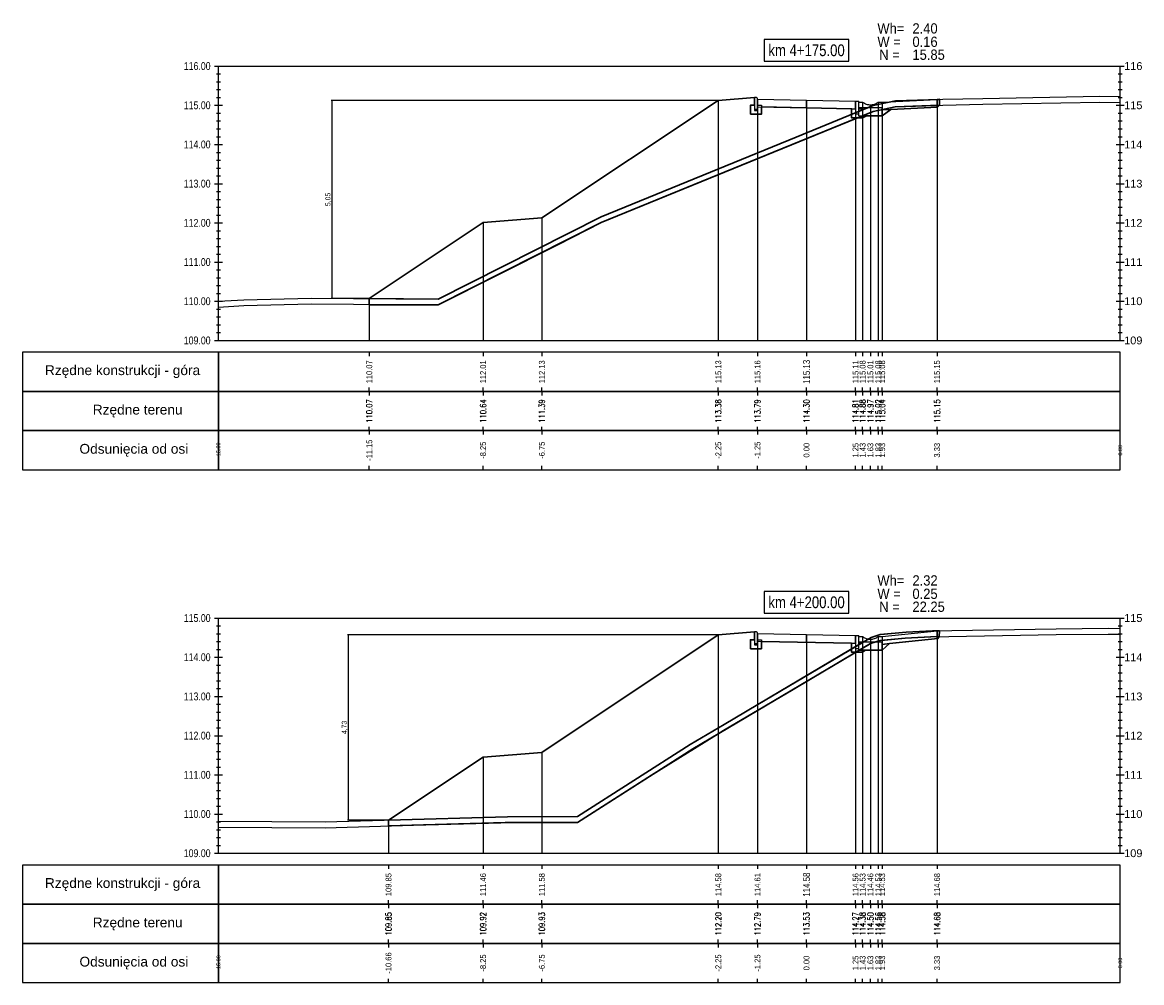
# Model space of a CAD drawing. Extents: x 7537626 to 7538805, y 5722894 to 5725486.
# Tile 29 of 105: x 7538199 to 7538228, y 5725311 to 5725335. Entities that reach past the tile are written whole.
import ezdxf

# ---------------------------------------------------------------- set-up
doc = ezdxf.new("R2010")
doc.units = 0
doc.header["$PDMODE"] = 35
doc.header["$PDSIZE"] = 0.3
for name, color, linetype in [('C-DROGI-PROFILE', 7, 'Continuous'), ('C-DROGI-PROFILE-ETYKIETY', 7, 'Continuous'), ('C-DROGI-PRZEKROJE-ETYKIETY', 7, 'Continuous'), ('C-POPRZECZKA-przekrój', 2, 'Continuous'), ('C-POPRZECZKA-widok', 1, 'Continuous')]:
    doc.layers.add(name, color=color, linetype=linetype)
for name, color, linetype, true_color in [('C-humus', 7, 'Continuous', 0x003df5), ('C-Teren', 7, 'Continuous', 0x008521), ('poprzeczki', 7, 'Continuous', 0x0000d6)]:
    doc.layers.add(name, color=color, linetype=linetype, true_color=true_color)
for name, color, linetype, lineweight, plot in [('D-1.pow. hum.', 7, 'Continuous', 30, False), ('D-2.wykop', 30, 'Continuous', 30, False), ('D-3.nasyp', 4, 'Continuous', 30, False)]:
    doc.layers.add(name, color=color, linetype=linetype, lineweight=lineweight, plot=plot)
doc.layers.add('D-roboty-ziemne-opis', color=2, linetype='Continuous', lineweight=30)
doc.styles.add('2mm08', font='arial.ttf', dxfattribs={"width": 0.8})
doc.styles.add('opis_50', font='arial.ttf', dxfattribs={"height": 0.125})
doc.styles.get("Standard").update_dxf_attribs({"font": 'arial.ttf'})
doc.dimstyles.new('OPIS_50', dxfattribs={"dimscale": 0.5, "dimtxt": 0.125, "dimasz": 0.25, "dimexe": 0.1, "dimexo": 0.15, "dimgap": 0.1, "dimtad": 1, "dimzin": 0, "dimtxsty": 'opis_50', "dimblk": 'ARCHTICK', "dimcen": 0.15, "dimdle": 0.1, "dimaunit": 2, "dimadec": 4, "dimazin": 0, "dimtfac": 1, "dimtmove": 0, "dimatfit": 3, "dimfxl": 1, "dimarcsym": 0})

# ---------------------------------------------------------------- blocks, each defined once
blk = doc.blocks.new('_ArchTick')
at = {"color": 0, "linetype": 'ByBlock', "const_width": 0.15}
blk.add_lwpolyline([(-0.5, -0.5), (0.5, 0.5)], dxfattribs=at)
blk = doc.blocks.new('*D203')
at = {"layer": 'Defpoints', "color": 0, "transparency": 16777216}
for p in [(7538216.816, 5725333.408), (7538206.955, 5725328.354), (7538207.914, 5725328.354)]:
    blk.add_point(p, dxfattribs=at)
at = {"layer": 'poprzeczki', "color": 0, "lineweight": -2, "transparency": 16777216}
for p, q in [((7538216.801, 5725333.408), (7538206.945, 5725333.408)), ((7538206.955, 5725333.418), (7538206.955, 5725328.344)), ((7538207.899, 5725328.354), (7538206.945, 5725328.354))]:
    blk.add_line(p, q, dxfattribs=at)
at = {"layer": 'poprzeczki', "color": 0, "lineweight": -2, "transparency": 16777216, "xscale": 0.025, "yscale": 0.025, "zscale": 0.025}
for p, rotation in [((7538206.955, 5725333.408), 90), ((7538206.955, 5725328.354), 270)]:
    blk.add_blockref('_ArchTick', p, dxfattribs=dict(at, rotation=rotation))
at = {"layer": 'poprzeczki', "color": 0, "transparency": 16777216, "insert": (7538206.87, 5725330.881), "char_height": 0.125, "attachment_point": 5, "rotation": 90, "style": 'opis_50'}
blk.add_mtext('5,05', dxfattribs=at)
blk = doc.blocks.new('*D204')
at = {"layer": 'Defpoints', "color": 0, "transparency": 16777216}
for p in [(7538216.816, 5725319.774), (7538207.371, 5725315.046), (7538208.405, 5725315.046)]:
    blk.add_point(p, dxfattribs=at)
at = {"layer": 'poprzeczki', "color": 0, "lineweight": -2, "transparency": 16777216}
for p, q in [((7538216.801, 5725319.774), (7538207.361, 5725319.774)), ((7538207.371, 5725319.784), (7538207.371, 5725315.036)), ((7538208.39, 5725315.046), (7538207.361, 5725315.046))]:
    blk.add_line(p, q, dxfattribs=at)
at = {"layer": 'poprzeczki', "color": 0, "lineweight": -2, "transparency": 16777216, "xscale": 0.025, "yscale": 0.025, "zscale": 0.025}
for p, rotation in [((7538207.371, 5725319.774), 90), ((7538207.371, 5725315.046), 270)]:
    blk.add_blockref('_ArchTick', p, dxfattribs=dict(at, rotation=rotation))
at = {"layer": 'poprzeczki', "color": 0, "transparency": 16777216, "insert": (7538207.286, 5725317.41), "char_height": 0.125, "attachment_point": 5, "rotation": 90, "style": 'opis_50'}
blk.add_mtext('4,73', dxfattribs=at)

msp = doc.modelspace()

# ---------------------------------------------------------------- linework, layer by layer
at = {"layer": 'C-DROGI-PROFILE', "color": 7, "linetype": 'Continuous', "lineweight": -3}
for p, q in [((7538207.914, 5725326.982), (7538207.914, 5725326.882)), ((7538210.816, 5725326.982), (7538210.816, 5725326.882)), ((7538212.316, 5725326.982), (7538212.316, 5725326.882)), ((7538216.816, 5725326.982), (7538216.816, 5725326.882)), ((7538217.816, 5725326.982), (7538217.816, 5725326.882)), ((7538219.066, 5725326.982), (7538219.066, 5725326.882)), ((7538220.316, 5725326.982), (7538220.316, 5725326.882)), ((7538220.496, 5725326.982), (7538220.496, 5725326.882)), ((7538220.696, 5725326.982), (7538220.696, 5725326.882)), ((7538220.896, 5725326.982), (7538220.896, 5725326.882)), ((7538220.996, 5725326.982), (7538220.996, 5725326.882)), ((7538222.396, 5725326.982), (7538222.396, 5725326.882)), ((7538207.914, 5725325.982), (7538207.914, 5725326.082)), ((7538207.914, 5725325.982), (7538207.914, 5725325.882)), ((7538210.816, 5725325.982), (7538210.816, 5725326.082)), ((7538210.816, 5725325.982), (7538210.816, 5725325.882)), ((7538212.316, 5725325.982), (7538212.316, 5725326.082)), ((7538212.316, 5725325.982), (7538212.316, 5725325.882)), ((7538216.816, 5725325.982), (7538216.816, 5725326.082)), ((7538216.816, 5725325.982), (7538216.816, 5725325.882)), ((7538217.816, 5725325.982), (7538217.816, 5725326.082)), ((7538217.816, 5725325.982), (7538217.816, 5725325.882)), ((7538219.066, 5725325.982), (7538219.066, 5725326.082)), ((7538219.066, 5725325.982), (7538219.066, 5725325.882)), ((7538220.316, 5725325.982), (7538220.316, 5725326.082)), ((7538220.316, 5725325.982), (7538220.316, 5725325.882)), ((7538220.496, 5725325.982), (7538220.496, 5725326.082)), ((7538220.496, 5725325.982), (7538220.496, 5725325.882)), ((7538220.696, 5725325.982), (7538220.696, 5725326.082)), ((7538220.696, 5725325.982), (7538220.696, 5725325.882)), ((7538220.896, 5725325.982), (7538220.896, 5725326.082)), ((7538220.896, 5725325.982), (7538220.896, 5725325.882)), ((7538220.996, 5725325.982), (7538220.996, 5725326.082)), ((7538220.996, 5725325.982), (7538220.996, 5725325.882)), ((7538222.396, 5725325.982), (7538222.396, 5725326.082)), ((7538222.396, 5725325.982), (7538222.396, 5725325.882)), ((7538207.914, 5725324.982), (7538207.914, 5725325.082)), ((7538210.816, 5725324.982), (7538210.816, 5725325.082)), ((7538212.316, 5725324.982), (7538212.316, 5725325.082)), ((7538216.816, 5725324.982), (7538216.816, 5725325.082)), ((7538217.816, 5725324.982), (7538217.816, 5725325.082)), ((7538219.066, 5725324.982), (7538219.066, 5725325.082)), ((7538220.316, 5725324.982), (7538220.316, 5725325.082)), ((7538220.496, 5725324.982), (7538220.496, 5725325.082)), ((7538220.696, 5725324.982), (7538220.696, 5725325.082)), ((7538220.896, 5725324.982), (7538220.896, 5725325.082)), ((7538220.996, 5725324.982), (7538220.996, 5725325.082)), ((7538222.396, 5725324.982), (7538222.396, 5725325.082)), ((7538207.914, 5725324.982), (7538207.914, 5725324.882)), ((7538210.816, 5725324.982), (7538210.816, 5725324.882)), ((7538212.316, 5725324.982), (7538212.316, 5725324.882)), ((7538216.816, 5725324.982), (7538216.816, 5725324.882)), ((7538217.816, 5725324.982), (7538217.816, 5725324.882)), ((7538219.066, 5725324.982), (7538219.066, 5725324.882)), ((7538220.316, 5725324.982), (7538220.316, 5725324.882)), ((7538220.496, 5725324.982), (7538220.496, 5725324.882)), ((7538220.696, 5725324.982), (7538220.696, 5725324.882)), ((7538220.896, 5725324.982), (7538220.896, 5725324.882)), ((7538220.996, 5725324.982), (7538220.996, 5725324.882)), ((7538222.396, 5725324.982), (7538222.396, 5725324.882)), ((7538207.914, 5725323.982), (7538207.914, 5725324.082)), ((7538210.816, 5725323.982), (7538210.816, 5725324.082)), ((7538212.316, 5725323.982), (7538212.316, 5725324.082)), ((7538216.816, 5725323.982), (7538216.816, 5725324.082)), ((7538217.816, 5725323.982), (7538217.816, 5725324.082)), ((7538219.066, 5725323.982), (7538219.066, 5725324.082)), ((7538220.316, 5725323.982), (7538220.316, 5725324.082)), ((7538220.496, 5725323.982), (7538220.496, 5725324.082)), ((7538220.696, 5725323.982), (7538220.696, 5725324.082)), ((7538220.896, 5725323.982), (7538220.896, 5725324.082)), ((7538220.996, 5725323.982), (7538220.996, 5725324.082)), ((7538222.396, 5725323.982), (7538222.396, 5725324.082)), ((7538208.405, 5725313.899), (7538208.405, 5725313.799)), ((7538210.816, 5725313.899), (7538210.816, 5725313.799)), ((7538212.316, 5725313.899), (7538212.316, 5725313.799)), ((7538216.816, 5725313.899), (7538216.816, 5725313.799)), ((7538217.816, 5725313.899), (7538217.816, 5725313.799)), ((7538219.066, 5725313.899), (7538219.066, 5725313.799)), ((7538220.316, 5725313.899), (7538220.316, 5725313.799)), ((7538220.496, 5725313.899), (7538220.496, 5725313.799)), ((7538220.696, 5725313.899), (7538220.696, 5725313.799)), ((7538220.896, 5725313.899), (7538220.896, 5725313.799)), ((7538220.996, 5725313.899), (7538220.996, 5725313.799)), ((7538222.396, 5725313.899), (7538222.396, 5725313.799)), ((7538208.405, 5725312.899), (7538208.405, 5725312.999)), ((7538208.405, 5725312.899), (7538208.405, 5725312.799)), ((7538210.816, 5725312.899), (7538210.816, 5725312.999)), ((7538210.816, 5725312.899), (7538210.816, 5725312.799)), ((7538212.316, 5725312.899), (7538212.316, 5725312.999)), ((7538212.316, 5725312.899), (7538212.316, 5725312.799)), ((7538216.816, 5725312.899), (7538216.816, 5725312.999)), ((7538216.816, 5725312.899), (7538216.816, 5725312.799)), ((7538217.816, 5725312.899), (7538217.816, 5725312.999)), ((7538217.816, 5725312.899), (7538217.816, 5725312.799)), ((7538219.066, 5725312.899), (7538219.066, 5725312.999)), ((7538219.066, 5725312.899), (7538219.066, 5725312.799)), ((7538220.316, 5725312.899), (7538220.316, 5725312.999)), ((7538220.316, 5725312.899), (7538220.316, 5725312.799)), ((7538220.496, 5725312.899), (7538220.496, 5725312.999)), ((7538220.496, 5725312.899), (7538220.496, 5725312.799)), ((7538220.696, 5725312.899), (7538220.696, 5725312.999)), ((7538220.696, 5725312.899), (7538220.696, 5725312.799)), ((7538220.896, 5725312.899), (7538220.896, 5725312.999)), ((7538220.896, 5725312.899), (7538220.896, 5725312.799)), ((7538220.996, 5725312.899), (7538220.996, 5725312.999)), ((7538220.996, 5725312.899), (7538220.996, 5725312.799)), ((7538222.396, 5725312.899), (7538222.396, 5725312.999)), ((7538222.396, 5725312.899), (7538222.396, 5725312.799)), ((7538208.405, 5725311.899), (7538208.405, 5725311.999)), ((7538210.816, 5725311.899), (7538210.816, 5725311.999)), ((7538212.316, 5725311.899), (7538212.316, 5725311.999)), ((7538216.816, 5725311.899), (7538216.816, 5725311.999)), ((7538217.816, 5725311.899), (7538217.816, 5725311.999)), ((7538219.066, 5725311.899), (7538219.066, 5725311.999)), ((7538220.316, 5725311.899), (7538220.316, 5725311.999)), ((7538220.496, 5725311.899), (7538220.496, 5725311.999)), ((7538220.696, 5725311.899), (7538220.696, 5725311.999)), ((7538220.896, 5725311.899), (7538220.896, 5725311.999)), ((7538220.996, 5725311.899), (7538220.996, 5725311.999)), ((7538222.396, 5725311.899), (7538222.396, 5725311.999)), ((7538208.405, 5725311.899), (7538208.405, 5725311.799)), ((7538210.816, 5725311.899), (7538210.816, 5725311.799)), ((7538212.316, 5725311.899), (7538212.316, 5725311.799)), ((7538216.816, 5725311.899), (7538216.816, 5725311.799)), ((7538217.816, 5725311.899), (7538217.816, 5725311.799)), ((7538219.066, 5725311.899), (7538219.066, 5725311.799)), ((7538220.316, 5725311.899), (7538220.316, 5725311.799)), ((7538220.496, 5725311.899), (7538220.496, 5725311.799)), ((7538220.696, 5725311.899), (7538220.696, 5725311.799)), ((7538220.896, 5725311.899), (7538220.896, 5725311.799)), ((7538220.996, 5725311.899), (7538220.996, 5725311.799)), ((7538222.396, 5725311.899), (7538222.396, 5725311.799)), ((7538208.405, 5725310.899), (7538208.405, 5725310.999)), ((7538210.816, 5725310.899), (7538210.816, 5725310.999)), ((7538212.316, 5725310.899), (7538212.316, 5725310.999)), ((7538216.816, 5725310.899), (7538216.816, 5725310.999)), ((7538217.816, 5725310.899), (7538217.816, 5725310.999)), ((7538219.066, 5725310.899), (7538219.066, 5725310.999)), ((7538220.316, 5725310.899), (7538220.316, 5725310.999)), ((7538220.496, 5725310.899), (7538220.496, 5725310.999)), ((7538220.696, 5725310.899), (7538220.696, 5725310.999)), ((7538220.896, 5725310.899), (7538220.896, 5725310.999)), ((7538220.996, 5725310.899), (7538220.996, 5725310.999)), ((7538222.396, 5725310.899), (7538222.396, 5725310.999))]:
    msp.add_line(p, q, dxfattribs=at)
at = {"layer": 'C-DROGI-PROFILE', "color": 1, "linetype": 'Continuous', "lineweight": -3}
for points in [[(7538204.066, 5725325.982), (7538204.066, 5725326.982), (7538199.066, 5725326.982), (7538199.066, 5725325.982)], [(7538204.066, 5725325.982), (7538227.066, 5725325.982), (7538227.066, 5725326.982), (7538204.066, 5725326.982)], [(7538204.066, 5725324.982), (7538204.066, 5725325.982), (7538199.066, 5725325.982), (7538199.066, 5725324.982)], [(7538204.066, 5725324.982), (7538227.066, 5725324.982), (7538227.066, 5725325.982), (7538204.066, 5725325.982)], [(7538204.066, 5725323.982), (7538204.066, 5725324.982), (7538199.066, 5725324.982), (7538199.066, 5725323.982)], [(7538204.066, 5725323.982), (7538227.066, 5725323.982), (7538227.066, 5725324.982), (7538204.066, 5725324.982)], [(7538204.066, 5725312.899), (7538204.066, 5725313.899), (7538199.066, 5725313.899), (7538199.066, 5725312.899)], [(7538204.066, 5725312.899), (7538227.066, 5725312.899), (7538227.066, 5725313.899), (7538204.066, 5725313.899)], [(7538204.066, 5725311.899), (7538204.066, 5725312.899), (7538199.066, 5725312.899), (7538199.066, 5725311.899)], [(7538204.066, 5725311.899), (7538227.066, 5725311.899), (7538227.066, 5725312.899), (7538204.066, 5725312.899)], [(7538204.066, 5725310.899), (7538204.066, 5725311.899), (7538199.066, 5725311.899), (7538199.066, 5725310.899)], [(7538204.066, 5725310.899), (7538227.066, 5725310.899), (7538227.066, 5725311.899), (7538204.066, 5725311.899)]]:
    msp.add_3dface(points, dxfattribs=at)
at = {"layer": 'C-DROGI-PRZEKROJE-ETYKIETY', "color": 1, "linetype": 'Continuous', "lineweight": -3}
for p, q in [((7538216.816, 5725333.408), (7538216.816, 5725327.282)), ((7538217.816, 5725333.442), (7538217.816, 5725327.282)), ((7538219.066, 5725333.417), (7538219.066, 5725327.282)), ((7538220.316, 5725333.392), (7538220.316, 5725327.282)), ((7538220.496, 5725333.366), (7538220.496, 5725327.282)), ((7538220.896, 5725333.366), (7538220.896, 5725327.282)), ((7538220.996, 5725333.366), (7538220.996, 5725327.282)), ((7538222.396, 5725333.431), (7538222.396, 5725327.282)), ((7538220.696, 5725333.296), (7538220.696, 5725327.282)), ((7538216.816, 5725319.774), (7538216.816, 5725314.199)), ((7538217.816, 5725319.807), (7538217.816, 5725314.199)), ((7538219.066, 5725319.782), (7538219.066, 5725314.199)), ((7538220.316, 5725319.757), (7538220.316, 5725314.199)), ((7538220.496, 5725319.731), (7538220.496, 5725314.199)), ((7538220.696, 5725319.661), (7538220.696, 5725314.199)), ((7538220.896, 5725319.731), (7538220.896, 5725314.199)), ((7538220.996, 5725319.731), (7538220.996, 5725314.199)), ((7538222.396, 5725319.877), (7538222.396, 5725314.199))]:
    msp.add_line(p, q, dxfattribs=at)
for points in [[(7538210.816, 5725330.288), (7538210.816, 5725327.282)], [(7538212.316, 5725330.408), (7538212.316, 5725327.282)], [(7538207.914, 5725328.354), (7538207.914, 5725327.286)], [(7538212.316, 5725316.774), (7538212.316, 5725314.199)], [(7538210.816, 5725316.654), (7538210.816, 5725314.199)], [(7538208.405, 5725315.046), (7538208.405, 5725314.199)]]:
    msp.add_lwpolyline(points, dxfattribs=at)
at = {"layer": 'C-humus'}
for p, q in [((7538223.565, 5725333.308), (7538226.547, 5725333.366)), ((7538226.547, 5725333.366), (7538227.066, 5725333.357)), ((7538213.828, 5725330.291), (7538220.766, 5725333.127)), ((7538220.766, 5725333.127), (7538220.842, 5725333.141)), ((7538220.842, 5725333.141), (7538221.329, 5725333.245)), ((7538221.329, 5725333.245), (7538222.373, 5725333.28)), ((7538222.373, 5725333.28), (7538222.546, 5725333.288)), ((7538222.546, 5725333.288), (7538223.565, 5725333.308)), ((7538209.674, 5725328.19), (7538213.828, 5725330.291)), ((7538204.713, 5725328.171), (7538206.432, 5725328.215)), ((7538206.432, 5725328.215), (7538209.674, 5725328.19)), ((7538204.066, 5725328.134), (7538204.713, 5725328.171)), ((7538220.711, 5725319.557), (7538220.944, 5725319.627)), ((7538220.944, 5725319.627), (7538221.056, 5725319.639)), ((7538221.056, 5725319.639), (7538221.584, 5725319.686)), ((7538221.584, 5725319.686), (7538222.236, 5725319.725)), ((7538222.236, 5725319.725), (7538225.431, 5725319.777)), ((7538225.431, 5725319.777), (7538226.762, 5725319.793)), ((7538226.762, 5725319.793), (7538227.066, 5725319.787)), ((7538216.098, 5725316.822), (7538220.711, 5725319.557)), ((7538213.221, 5725314.983), (7538216.098, 5725316.822)), ((7538204.066, 5725314.869), (7538206.79, 5725314.85)), ((7538206.79, 5725314.85), (7538211.306, 5725314.98)), ((7538211.306, 5725314.98), (7538213.221, 5725314.983))]:
    msp.add_line(p, q, dxfattribs=at)
at = {"layer": 'C-POPRZECZKA-przekrój', "color": 2, "linetype": 'Continuous', "lineweight": -3}
for p, q in [((7538216.816, 5725333.408), (7538217.736, 5725333.482)), ((7538217.316, 5725333.448), (7538217.736, 5725333.482)), ((7538217.776, 5725333.482), (7538217.736, 5725333.482)), ((7538217.736, 5725333.482), (7538217.736, 5725333.152)), ((7538217.782, 5725333.482), (7538217.776, 5725333.482)), ((7538217.79, 5725333.479), (7538217.782, 5725333.482)), ((7538217.798, 5725333.475), (7538217.79, 5725333.479)), ((7538217.804, 5725333.47), (7538217.798, 5725333.475)), ((7538217.809, 5725333.465), (7538217.804, 5725333.47)), ((7538217.813, 5725333.457), (7538217.809, 5725333.465)), ((7538217.815, 5725333.449), (7538217.813, 5725333.457)), ((7538217.816, 5725333.442), (7538217.815, 5725333.449)), ((7538217.816, 5725333.442), (7538219.066, 5725333.417)), ((7538217.816, 5725333.442), (7538217.817, 5725333.242)), ((7538217.816, 5725333.152), (7538217.816, 5725333.442)), ((7538217.816, 5725333.442), (7538217.816, 5725333.282)), ((7538219.066, 5725333.217), (7538219.066, 5725333.417)), ((7538219.066, 5725333.417), (7538220.316, 5725333.392)), ((7538220.316, 5725333.392), (7538220.315, 5725333.192)), ((7538220.316, 5725333.392), (7538220.396, 5725333.392)), ((7538220.316, 5725333.192), (7538220.316, 5725333.392)), ((7538220.316, 5725333.392), (7538220.316, 5725333.062)), ((7538220.396, 5725333.016), (7538220.396, 5725333.392)), ((7538220.396, 5725333.366), (7538220.496, 5725333.366)), ((7538220.396, 5725333.216), (7538220.396, 5725333.366)), ((7538220.496, 5725333.366), (7538220.513, 5725333.353)), ((7538220.513, 5725333.353), (7538220.531, 5725333.342)), ((7538220.531, 5725333.342), (7538220.547, 5725333.333)), ((7538220.547, 5725333.333), (7538220.567, 5725333.323)), ((7538220.567, 5725333.323), (7538220.589, 5725333.314)), ((7538220.589, 5725333.314), (7538220.616, 5725333.306)), ((7538220.795, 5725333.312), (7538220.821, 5725333.321)), ((7538220.821, 5725333.321), (7538220.846, 5725333.333)), ((7538220.846, 5725333.333), (7538220.864, 5725333.344)), ((7538220.864, 5725333.344), (7538220.88, 5725333.354)), ((7538220.88, 5725333.354), (7538220.896, 5725333.366)), ((7538220.896, 5725333.366), (7538220.996, 5725333.366)), ((7538220.996, 5725333.366), (7538220.996, 5725333.216)), ((7538217.636, 5725333.052), (7538217.636, 5725333.282)), ((7538217.636, 5725333.282), (7538217.736, 5725333.282)), ((7538217.916, 5725333.052), (7538217.636, 5725333.052)), ((7538217.736, 5725333.282), (7538217.736, 5725333.182)), ((7538217.736, 5725333.182), (7538217.816, 5725333.182)), ((7538217.736, 5725333.152), (7538217.816, 5725333.152)), ((7538217.816, 5725333.282), (7538217.916, 5725333.282)), ((7538217.817, 5725333.242), (7538219.066, 5725333.217)), ((7538217.916, 5725333.282), (7538217.916, 5725333.052)), ((7538219.066, 5725333.217), (7538220.315, 5725333.192)), ((7538220.216, 5725332.962), (7538220.216, 5725333.192)), ((7538220.216, 5725333.192), (7538220.316, 5725333.192)), ((7538220.316, 5725333.062), (7538220.396, 5725333.062)), ((7538220.996, 5725333.216), (7538220.396, 5725333.216)), ((7538220.396, 5725333.192), (7538220.496, 5725333.192)), ((7538220.396, 5725333.062), (7538220.396, 5725333.192)), ((7538220.496, 5725333.192), (7538220.496, 5725332.962)), ((7538220.616, 5725333.306), (7538220.643, 5725333.3)), ((7538220.643, 5725333.3), (7538220.666, 5725333.297)), ((7538220.666, 5725333.297), (7538220.696, 5725333.296)), ((7538220.696, 5725333.296), (7538220.719, 5725333.297)), ((7538220.719, 5725333.297), (7538220.745, 5725333.3)), ((7538220.745, 5725333.3), (7538220.767, 5725333.304)), ((7538220.767, 5725333.304), (7538220.795, 5725333.312)), ((7538220.996, 5725333.016), (7538220.996, 5725333.216)), ((7538220.496, 5725332.962), (7538220.216, 5725332.962)), ((7538220.396, 5725333.016), (7538220.996, 5725333.016)), ((7538216.816, 5725319.774), (7538217.736, 5725319.847)), ((7538217.316, 5725319.814), (7538217.736, 5725319.847)), ((7538217.636, 5725319.417), (7538217.636, 5725319.647)), ((7538217.636, 5725319.647), (7538217.736, 5725319.647)), ((7538217.776, 5725319.847), (7538217.736, 5725319.847)), ((7538217.736, 5725319.847), (7538217.736, 5725319.517)), ((7538217.736, 5725319.647), (7538217.736, 5725319.547)), ((7538217.782, 5725319.847), (7538217.776, 5725319.847)), ((7538217.79, 5725319.845), (7538217.782, 5725319.847)), ((7538217.798, 5725319.841), (7538217.79, 5725319.845)), ((7538217.804, 5725319.836), (7538217.798, 5725319.841)), ((7538217.809, 5725319.83), (7538217.804, 5725319.836)), ((7538217.813, 5725319.823), (7538217.809, 5725319.83)), ((7538217.815, 5725319.815), (7538217.813, 5725319.823)), ((7538217.816, 5725319.807), (7538217.815, 5725319.815)), ((7538217.816, 5725319.807), (7538219.066, 5725319.782)), ((7538217.816, 5725319.807), (7538217.817, 5725319.607)), ((7538217.816, 5725319.517), (7538217.816, 5725319.807)), ((7538217.816, 5725319.807), (7538217.816, 5725319.647)), ((7538217.816, 5725319.647), (7538217.916, 5725319.647)), ((7538217.916, 5725319.647), (7538217.916, 5725319.417)), ((7538219.066, 5725319.582), (7538219.066, 5725319.782)), ((7538219.066, 5725319.782), (7538220.316, 5725319.757)), ((7538220.316, 5725319.757), (7538220.315, 5725319.557)), ((7538220.316, 5725319.757), (7538220.396, 5725319.757)), ((7538220.316, 5725319.557), (7538220.316, 5725319.757)), ((7538220.316, 5725319.757), (7538220.316, 5725319.427)), ((7538220.396, 5725319.381), (7538220.396, 5725319.757)), ((7538220.396, 5725319.731), (7538220.496, 5725319.731)), ((7538220.396, 5725319.581), (7538220.396, 5725319.731)), ((7538220.496, 5725319.731), (7538220.513, 5725319.719)), ((7538220.513, 5725319.719), (7538220.531, 5725319.707)), ((7538220.531, 5725319.707), (7538220.547, 5725319.698)), ((7538220.547, 5725319.698), (7538220.567, 5725319.689)), ((7538220.567, 5725319.689), (7538220.589, 5725319.68)), ((7538220.589, 5725319.68), (7538220.616, 5725319.671)), ((7538220.616, 5725319.671), (7538220.643, 5725319.666)), ((7538220.643, 5725319.666), (7538220.666, 5725319.663)), ((7538220.666, 5725319.663), (7538220.696, 5725319.661)), ((7538220.696, 5725319.661), (7538220.719, 5725319.662)), ((7538220.719, 5725319.662), (7538220.745, 5725319.665)), ((7538220.745, 5725319.665), (7538220.767, 5725319.669)), ((7538220.767, 5725319.669), (7538220.795, 5725319.677)), ((7538220.795, 5725319.677), (7538220.821, 5725319.687)), ((7538220.821, 5725319.687), (7538220.846, 5725319.699)), ((7538220.846, 5725319.699), (7538220.864, 5725319.709)), ((7538220.864, 5725319.709), (7538220.88, 5725319.72)), ((7538220.88, 5725319.72), (7538220.896, 5725319.731)), ((7538220.896, 5725319.731), (7538220.996, 5725319.731)), ((7538220.996, 5725319.731), (7538220.996, 5725319.581)), ((7538217.916, 5725319.417), (7538217.636, 5725319.417)), ((7538217.736, 5725319.547), (7538217.816, 5725319.547)), ((7538217.736, 5725319.517), (7538217.816, 5725319.517)), ((7538217.817, 5725319.607), (7538219.066, 5725319.582)), ((7538219.066, 5725319.582), (7538220.315, 5725319.557)), ((7538220.216, 5725319.327), (7538220.216, 5725319.557)), ((7538220.216, 5725319.557), (7538220.316, 5725319.557)), ((7538220.496, 5725319.327), (7538220.216, 5725319.327)), ((7538220.316, 5725319.427), (7538220.396, 5725319.427)), ((7538220.996, 5725319.581), (7538220.396, 5725319.581)), ((7538220.396, 5725319.557), (7538220.496, 5725319.557)), ((7538220.396, 5725319.427), (7538220.396, 5725319.557)), ((7538220.396, 5725319.381), (7538220.996, 5725319.381)), ((7538220.496, 5725319.557), (7538220.496, 5725319.327)), ((7538220.996, 5725319.381), (7538220.996, 5725319.581))]:
    msp.add_line(p, q, dxfattribs=at)
for points in [[(7538207.914, 5725328.354), (7538210.816, 5725330.288), (7538212.316, 5725330.408), (7538216.816, 5725333.408)], [(7538208.405, 5725315.046), (7538210.816, 5725316.654), (7538212.316, 5725316.774), (7538216.816, 5725319.774)]]:
    msp.add_lwpolyline(points, dxfattribs=at)
at = {"layer": 'C-POPRZECZKA-przekrój'}
for points in [[(7538220.996, 5725333.366), (7538222.396, 5725333.431)], [(7538221.005, 5725333.166), (7538222.405, 5725333.232)], [(7538220.996, 5725319.731), (7538222.396, 5725319.877)], [(7538221.017, 5725319.533), (7538222.417, 5725319.678)]]:
    msp.add_lwpolyline(points, dxfattribs=at)
at = {"layer": 'C-POPRZECZKA-widok', "color": 1, "linetype": 'Continuous', "lineweight": -3}
for p, q in [((7538203.966, 5725334.282), (7538227.166, 5725334.282)), ((7538204.066, 5725327.282), (7538204.066, 5725334.282)), ((7538227.066, 5725327.282), (7538227.066, 5725334.282)), ((7538204.016, 5725334.082), (7538204.116, 5725334.082)), ((7538227.016, 5725334.082), (7538227.116, 5725334.082)), ((7538204.016, 5725333.882), (7538204.116, 5725333.882)), ((7538204.016, 5725333.682), (7538204.116, 5725333.682)), ((7538227.016, 5725333.882), (7538227.116, 5725333.882)), ((7538227.016, 5725333.682), (7538227.116, 5725333.682)), ((7538204.016, 5725333.482), (7538204.116, 5725333.482)), ((7538227.016, 5725333.482), (7538227.116, 5725333.482)), ((7538203.966, 5725333.282), (7538204.166, 5725333.282)), ((7538204.016, 5725333.282), (7538204.116, 5725333.282)), ((7538204.016, 5725333.082), (7538204.116, 5725333.082)), ((7538226.966, 5725333.282), (7538227.166, 5725333.282)), ((7538227.016, 5725333.282), (7538227.116, 5725333.282)), ((7538227.016, 5725333.082), (7538227.116, 5725333.082)), ((7538204.016, 5725332.882), (7538204.116, 5725332.882)), ((7538227.016, 5725332.882), (7538227.116, 5725332.882)), ((7538204.016, 5725332.682), (7538204.116, 5725332.682)), ((7538204.016, 5725332.482), (7538204.116, 5725332.482)), ((7538227.016, 5725332.682), (7538227.116, 5725332.682)), ((7538227.016, 5725332.482), (7538227.116, 5725332.482)), ((7538203.966, 5725332.282), (7538204.166, 5725332.282)), ((7538204.016, 5725332.282), (7538204.116, 5725332.282)), ((7538226.966, 5725332.282), (7538227.166, 5725332.282)), ((7538227.016, 5725332.282), (7538227.116, 5725332.282)), ((7538204.016, 5725332.082), (7538204.116, 5725332.082)), ((7538227.016, 5725332.082), (7538227.116, 5725332.082)), ((7538204.016, 5725331.882), (7538204.116, 5725331.882)), ((7538204.016, 5725331.682), (7538204.116, 5725331.682)), ((7538227.016, 5725331.882), (7538227.116, 5725331.882)), ((7538227.016, 5725331.682), (7538227.116, 5725331.682)), ((7538204.016, 5725331.482), (7538204.116, 5725331.482)), ((7538227.016, 5725331.482), (7538227.116, 5725331.482)), ((7538203.966, 5725331.282), (7538204.166, 5725331.282)), ((7538204.016, 5725331.282), (7538204.116, 5725331.282)), ((7538204.016, 5725331.082), (7538204.116, 5725331.082)), ((7538226.966, 5725331.282), (7538227.166, 5725331.282)), ((7538227.016, 5725331.282), (7538227.116, 5725331.282)), ((7538227.016, 5725331.082), (7538227.116, 5725331.082)), ((7538204.016, 5725330.882), (7538204.116, 5725330.882)), ((7538227.016, 5725330.882), (7538227.116, 5725330.882)), ((7538204.016, 5725330.682), (7538204.116, 5725330.682)), ((7538204.016, 5725330.482), (7538204.116, 5725330.482)), ((7538227.016, 5725330.682), (7538227.116, 5725330.682)), ((7538227.016, 5725330.482), (7538227.116, 5725330.482)), ((7538203.966, 5725330.282), (7538204.166, 5725330.282)), ((7538204.016, 5725330.282), (7538204.116, 5725330.282)), ((7538226.966, 5725330.282), (7538227.166, 5725330.282)), ((7538227.016, 5725330.282), (7538227.116, 5725330.282)), ((7538204.016, 5725330.082), (7538204.116, 5725330.082)), ((7538227.016, 5725330.082), (7538227.116, 5725330.082)), ((7538204.016, 5725329.882), (7538204.116, 5725329.882)), ((7538204.016, 5725329.682), (7538204.116, 5725329.682)), ((7538227.016, 5725329.882), (7538227.116, 5725329.882)), ((7538227.016, 5725329.682), (7538227.116, 5725329.682)), ((7538204.016, 5725329.482), (7538204.116, 5725329.482)), ((7538227.016, 5725329.482), (7538227.116, 5725329.482)), ((7538203.966, 5725329.282), (7538204.166, 5725329.282)), ((7538204.016, 5725329.282), (7538204.116, 5725329.282)), ((7538204.016, 5725329.082), (7538204.116, 5725329.082)), ((7538226.966, 5725329.282), (7538227.166, 5725329.282)), ((7538227.016, 5725329.282), (7538227.116, 5725329.282)), ((7538227.016, 5725329.082), (7538227.116, 5725329.082)), ((7538204.016, 5725328.882), (7538204.116, 5725328.882)), ((7538227.016, 5725328.882), (7538227.116, 5725328.882)), ((7538204.016, 5725328.682), (7538204.116, 5725328.682)), ((7538204.016, 5725328.482), (7538204.116, 5725328.482)), ((7538227.016, 5725328.682), (7538227.116, 5725328.682)), ((7538227.016, 5725328.482), (7538227.116, 5725328.482)), ((7538203.966, 5725328.282), (7538204.166, 5725328.282)), ((7538204.016, 5725328.282), (7538204.116, 5725328.282)), ((7538226.966, 5725328.282), (7538227.166, 5725328.282)), ((7538227.016, 5725328.282), (7538227.116, 5725328.282)), ((7538204.016, 5725328.082), (7538204.116, 5725328.082)), ((7538227.016, 5725328.082), (7538227.116, 5725328.082)), ((7538204.016, 5725327.882), (7538204.116, 5725327.882)), ((7538204.016, 5725327.682), (7538204.116, 5725327.682)), ((7538227.016, 5725327.882), (7538227.116, 5725327.882)), ((7538227.016, 5725327.682), (7538227.116, 5725327.682)), ((7538204.016, 5725327.482), (7538204.116, 5725327.482)), ((7538227.016, 5725327.482), (7538227.116, 5725327.482)), ((7538203.966, 5725327.282), (7538227.166, 5725327.282)), ((7538203.966, 5725320.199), (7538227.166, 5725320.199)), ((7538204.066, 5725314.199), (7538204.066, 5725320.199)), ((7538227.066, 5725314.199), (7538227.066, 5725320.199)), ((7538204.016, 5725319.999), (7538204.116, 5725319.999)), ((7538227.016, 5725319.999), (7538227.116, 5725319.999)), ((7538204.016, 5725319.799), (7538204.116, 5725319.799)), ((7538227.016, 5725319.799), (7538227.116, 5725319.799)), ((7538204.016, 5725319.599), (7538204.116, 5725319.599)), ((7538204.016, 5725319.399), (7538204.116, 5725319.399)), ((7538227.016, 5725319.599), (7538227.116, 5725319.599)), ((7538227.016, 5725319.399), (7538227.116, 5725319.399)), ((7538203.966, 5725319.199), (7538204.166, 5725319.199)), ((7538204.016, 5725319.199), (7538204.116, 5725319.199)), ((7538226.966, 5725319.199), (7538227.166, 5725319.199)), ((7538227.016, 5725319.199), (7538227.116, 5725319.199)), ((7538204.016, 5725318.999), (7538204.116, 5725318.999)), ((7538204.016, 5725318.799), (7538204.116, 5725318.799)), ((7538227.016, 5725318.999), (7538227.116, 5725318.999)), ((7538227.016, 5725318.799), (7538227.116, 5725318.799)), ((7538204.016, 5725318.599), (7538204.116, 5725318.599)), ((7538227.016, 5725318.599), (7538227.116, 5725318.599)), ((7538203.966, 5725318.199), (7538204.166, 5725318.199)), ((7538204.016, 5725318.399), (7538204.116, 5725318.399)), ((7538204.016, 5725318.199), (7538204.116, 5725318.199)), ((7538226.966, 5725318.199), (7538227.166, 5725318.199)), ((7538227.016, 5725318.399), (7538227.116, 5725318.399)), ((7538227.016, 5725318.199), (7538227.116, 5725318.199)), ((7538204.016, 5725317.999), (7538204.116, 5725317.999)), ((7538227.016, 5725317.999), (7538227.116, 5725317.999)), ((7538204.016, 5725317.799), (7538204.116, 5725317.799)), ((7538227.016, 5725317.799), (7538227.116, 5725317.799)), ((7538204.016, 5725317.599), (7538204.116, 5725317.599)), ((7538204.016, 5725317.399), (7538204.116, 5725317.399)), ((7538227.016, 5725317.599), (7538227.116, 5725317.599)), ((7538227.016, 5725317.399), (7538227.116, 5725317.399)), ((7538203.966, 5725317.199), (7538204.166, 5725317.199)), ((7538204.016, 5725317.199), (7538204.116, 5725317.199)), ((7538226.966, 5725317.199), (7538227.166, 5725317.199)), ((7538227.016, 5725317.199), (7538227.116, 5725317.199)), ((7538204.016, 5725316.999), (7538204.116, 5725316.999)), ((7538204.016, 5725316.799), (7538204.116, 5725316.799)), ((7538227.016, 5725316.999), (7538227.116, 5725316.999)), ((7538227.016, 5725316.799), (7538227.116, 5725316.799)), ((7538204.016, 5725316.599), (7538204.116, 5725316.599)), ((7538227.016, 5725316.599), (7538227.116, 5725316.599)), ((7538203.966, 5725316.199), (7538204.166, 5725316.199)), ((7538204.016, 5725316.399), (7538204.116, 5725316.399)), ((7538204.016, 5725316.199), (7538204.116, 5725316.199)), ((7538226.966, 5725316.199), (7538227.166, 5725316.199)), ((7538227.016, 5725316.399), (7538227.116, 5725316.399)), ((7538227.016, 5725316.199), (7538227.116, 5725316.199)), ((7538204.016, 5725315.999), (7538204.116, 5725315.999)), ((7538227.016, 5725315.999), (7538227.116, 5725315.999)), ((7538204.016, 5725315.799), (7538204.116, 5725315.799)), ((7538227.016, 5725315.799), (7538227.116, 5725315.799)), ((7538204.016, 5725315.599), (7538204.116, 5725315.599)), ((7538204.016, 5725315.399), (7538204.116, 5725315.399)), ((7538227.016, 5725315.599), (7538227.116, 5725315.599)), ((7538227.016, 5725315.399), (7538227.116, 5725315.399)), ((7538203.966, 5725315.199), (7538204.166, 5725315.199)), ((7538204.016, 5725315.199), (7538204.116, 5725315.199)), ((7538226.966, 5725315.199), (7538227.166, 5725315.199)), ((7538227.016, 5725315.199), (7538227.116, 5725315.199)), ((7538204.016, 5725314.999), (7538204.116, 5725314.999)), ((7538204.016, 5725314.799), (7538204.116, 5725314.799)), ((7538227.016, 5725314.999), (7538227.116, 5725314.999)), ((7538227.016, 5725314.799), (7538227.116, 5725314.799)), ((7538204.016, 5725314.599), (7538204.116, 5725314.599)), ((7538227.016, 5725314.599), (7538227.116, 5725314.599)), ((7538203.966, 5725314.199), (7538227.166, 5725314.199)), ((7538204.016, 5725314.399), (7538204.116, 5725314.399)), ((7538227.016, 5725314.399), (7538227.116, 5725314.399))]:
    msp.add_line(p, q, dxfattribs=at)
at = {"layer": 'C-POPRZECZKA-widok', "color": 3, "linetype": 'Continuous', "lineweight": -3}
for points in [[(7538217.986, 5725334.407), (7538220.146, 5725334.407), (7538220.146, 5725334.964), (7538217.986, 5725334.964)], [(7538217.986, 5725320.324), (7538220.146, 5725320.324), (7538220.146, 5725320.88), (7538217.986, 5725320.88)]]:
    msp.add_3dface(points, dxfattribs=at)
at = {"layer": 'C-Teren'}
for p, q in [((7538220.842, 5725333.291), (7538221.329, 5725333.395)), ((7538221.329, 5725333.395), (7538222.373, 5725333.43)), ((7538222.373, 5725333.43), (7538222.546, 5725333.438)), ((7538222.546, 5725333.438), (7538223.565, 5725333.458)), ((7538223.565, 5725333.458), (7538226.547, 5725333.516)), ((7538226.547, 5725333.516), (7538227.066, 5725333.507)), ((7538213.828, 5725330.441), (7538220.766, 5725333.277)), ((7538220.766, 5725333.277), (7538220.842, 5725333.291)), ((7538209.674, 5725328.34), (7538213.828, 5725330.441)), ((7538204.066, 5725328.284), (7538204.713, 5725328.321)), ((7538204.713, 5725328.321), (7538206.432, 5725328.365)), ((7538206.432, 5725328.365), (7538209.674, 5725328.34)), ((7538222.236, 5725319.875), (7538225.431, 5725319.927)), ((7538225.431, 5725319.927), (7538226.762, 5725319.943)), ((7538226.762, 5725319.943), (7538227.066, 5725319.937)), ((7538216.098, 5725316.972), (7538220.711, 5725319.707)), ((7538220.711, 5725319.707), (7538220.944, 5725319.777)), ((7538220.944, 5725319.777), (7538221.056, 5725319.789)), ((7538221.056, 5725319.789), (7538221.584, 5725319.836)), ((7538221.584, 5725319.836), (7538222.236, 5725319.875)), ((7538213.221, 5725315.133), (7538216.098, 5725316.972)), ((7538206.79, 5725315), (7538211.306, 5725315.13)), ((7538211.306, 5725315.13), (7538213.221, 5725315.133)), ((7538204.066, 5725315.019), (7538206.79, 5725315))]:
    msp.add_line(p, q, dxfattribs=at)
at = {"layer": 'D-1.pow. hum.'}
for points in [[(7538207.914, 5725328.35), (7538207.914, 5725328.2), (7538209.674, 5725328.19), (7538213.828, 5725330.291), (7538220.766, 5725333.127), (7538221.329, 5725333.245), (7538222.459, 5725333.284), (7538222.459, 5725333.434), (7538221.333, 5725333.395), (7538220.766, 5725333.277), (7538218.798, 5725332.473), (7538213.828, 5725330.441), (7538209.674, 5725328.34), (7538207.914, 5725328.35)], [(7538208.405, 5725315.046), (7538208.405, 5725314.896), (7538211.381, 5725314.98), (7538213.221, 5725314.983), (7538216.169, 5725316.864), (7538220.711, 5725319.557), (7538220.944, 5725319.627), (7538221.584, 5725319.686), (7538222.236, 5725319.725), (7538222.45, 5725319.728), (7538222.453, 5725319.877), (7538222.276, 5725319.875), (7538221.609, 5725319.837), (7538220.944, 5725319.777), (7538220.711, 5725319.707), (7538220.185, 5725319.395), (7538218.096, 5725318.157), (7538216.961, 5725317.484), (7538216.098, 5725316.972), (7538213.221, 5725315.133), (7538211.441, 5725315.13), (7538208.405, 5725315.046)]]:
    msp.add_lwpolyline(points, dxfattribs=at)
at = {"layer": 'D-2.wykop'}
for points in [[(7538222.405, 5725333.232), (7538222.459, 5725333.284), (7538221.329, 5725333.245), (7538220.766, 5725333.127), (7538220.362, 5725332.962), (7538220.496, 5725332.962), (7538220.592, 5725333.016), (7538220.996, 5725333.016), (7538221.215, 5725333.176), (7538222.405, 5725333.232)], [(7538222.417, 5725319.678), (7538222.45, 5725319.728), (7538222.224, 5725319.724), (7538221.584, 5725319.686), (7538220.944, 5725319.627), (7538220.696, 5725319.548), (7538220.324, 5725319.327), (7538220.496, 5725319.327), (7538220.571, 5725319.381), (7538220.996, 5725319.381), (7538221.184, 5725319.55), (7538222.417, 5725319.678)]]:
    msp.add_lwpolyline(points, dxfattribs=at)
at = {"layer": 'D-3.nasyp'}
for points in [[(7538217.636, 5725333.052), (7538217.636, 5725333.282), (7538217.736, 5725333.282), (7538217.736, 5725333.482), (7538216.816, 5725333.408), (7538212.316, 5725330.408), (7538210.816, 5725330.288), (7538207.914, 5725328.35), (7538207.914, 5725328.19), (7538209.674, 5725328.19), (7538212.71, 5725329.725), (7538213.828, 5725330.291), (7538216.987, 5725331.582), (7538220.362, 5725332.962), (7538220.216, 5725332.962), (7538220.216, 5725333.194), (7538217.916, 5725333.24), (7538217.916, 5725333.052), (7538217.636, 5725333.052)], [(7538222.396, 5725333.431), (7538222.396, 5725333.231), (7538222.405, 5725333.232), (7538222.459, 5725333.284), (7538222.46, 5725333.437), (7538222.396, 5725333.432)], [(7538220.996, 5725333.166), (7538220.996, 5725333.016), (7538221.215, 5725333.176), (7538220.996, 5725333.166)], [(7538220.496, 5725333.016), (7538220.496, 5725332.962), (7538220.592, 5725333.016), (7538220.496, 5725333.016)], [(7538217.636, 5725319.417), (7538217.636, 5725319.647), (7538217.736, 5725319.647), (7538217.736, 5725319.847), (7538216.816, 5725319.774), (7538212.316, 5725316.774), (7538210.816, 5725316.654), (7538208.405, 5725315.046), (7538208.405, 5725314.896), (7538211.267, 5725314.979), (7538213.221, 5725314.983), (7538215.113, 5725316.193), (7538216.95, 5725317.328), (7538218.722, 5725318.378), (7538220.324, 5725319.327), (7538220.216, 5725319.327), (7538220.216, 5725319.557), (7538217.916, 5725319.605), (7538217.916, 5725319.417), (7538217.636, 5725319.417)], [(7538222.396, 5725319.876), (7538222.396, 5725319.676), (7538222.417, 5725319.678), (7538222.45, 5725319.728), (7538222.453, 5725319.878), (7538222.396, 5725319.876)], [(7538220.496, 5725319.381), (7538220.496, 5725319.327), (7538220.571, 5725319.381), (7538220.496, 5725319.381)], [(7538221.184, 5725319.55), (7538220.996, 5725319.529), (7538220.996, 5725319.381), (7538221.184, 5725319.55)]]:
    msp.add_lwpolyline(points, dxfattribs=at)

# ---------------------------------------------------------------- texts
at = {"layer": 'C-DROGI-PROFILE', "color": 2}
for s, p in [('Rzędne konstrukcji - góra', (7538199.641, 5725326.399)), ('Rzędne terenu', (7538200.861, 5725325.393)), ('Odsunięcia od osi', (7538200.522, 5725324.393)), ('Rzędne konstrukcji - góra', (7538199.641, 5725313.315)), ('Rzędne terenu', (7538200.861, 5725312.309)), ('Odsunięcia od osi', (7538200.522, 5725311.309))]:
    msp.add_text(s, height=0.25, dxfattribs=at).set_placement(p)
at = {"layer": 'C-DROGI-PROFILE-ETYKIETY', "color": 1, "linetype": 'Continuous', "lineweight": -3, "attachment_point": 5, "rotation": 90, "style": '2mm08'}
for s, insert, char_height in [('110.07', (7538207.914, 5725326.482), 0.15), ('112.01', (7538210.816, 5725326.482), 0.15), ('112.13', (7538212.316, 5725326.482), 0.15), ('115.13', (7538216.816, 5725326.482), 0.15), ('115.16', (7538217.816, 5725326.482), 0.15), ('115.13', (7538219.066, 5725326.482), 0.18), ('115.11', (7538220.316, 5725326.482), 0.15), ('115.08', (7538220.496, 5725326.482), 0.15), ('115.01', (7538220.696, 5725326.482), 0.15), ('115.08', (7538220.896, 5725326.482), 0.15), ('115.08', (7538220.996, 5725326.482), 0.15), ('115.15', (7538222.396, 5725326.482), 0.15), ('{\\Fsimplex|c238;110.07}', (7538207.914, 5725325.482), 0.15), ('{\\Fsimplex|c238;110.64}', (7538210.816, 5725325.482), 0.15), ('{\\Fsimplex|c238;111.39}', (7538212.316, 5725325.482), 0.15), ('{\\Fsimplex|c238;113.38}', (7538216.816, 5725325.482), 0.15), ('{\\Fsimplex.shx|c238;113.79}', (7538217.816, 5725325.482), 0.15), ('{\\Fsimplex.shx|c238;114.30}', (7538219.066, 5725325.482), 0.15), ('{\\Fsimplex.shx|c238;114.81}', (7538220.316, 5725325.482), 0.15), ('{\\Fsimplex.shx|c238;114.88}', (7538220.496, 5725325.482), 0.15), ('{\\Fsimplex.shx|c238;114.97}', (7538220.696, 5725325.482), 0.15), ('{\\Fsimplex.shx|c238;115.02}', (7538220.896, 5725325.482), 0.15), ('{\\Fsimplex.shx|c238;115.04}', (7538220.996, 5725325.482), 0.15), ('{\\Fsimplex|c238;115.15}', (7538222.396, 5725325.482), 0.15), ('-11.15', (7538207.914, 5725324.482), 0.15), ('-8.25', (7538210.816, 5725324.482), 0.15), ('-6.75', (7538212.316, 5725324.482), 0.15), ('-2.25', (7538216.816, 5725324.482), 0.15), ('-1.25', (7538217.816, 5725324.482), 0.15), ('0.00', (7538219.066, 5725324.482), 0.15), ('1.25', (7538220.316, 5725324.482), 0.15), ('1.43', (7538220.496, 5725324.482), 0.15), ('1.63', (7538220.696, 5725324.482), 0.15), ('1.83', (7538220.896, 5725324.482), 0.15), ('1.93', (7538220.996, 5725324.482), 0.15), ('3.33', (7538222.396, 5725324.482), 0.15), ('109.85', (7538208.405, 5725313.399), 0.15), ('111.46', (7538210.816, 5725313.399), 0.15), ('111.58', (7538212.316, 5725313.399), 0.15), ('114.58', (7538216.816, 5725313.399), 0.15), ('114.61', (7538217.816, 5725313.399), 0.15), ('114.58', (7538219.066, 5725313.399), 0.18), ('114.56', (7538220.316, 5725313.399), 0.15), ('114.53', (7538220.496, 5725313.399), 0.15), ('114.46', (7538220.696, 5725313.399), 0.15), ('114.53', (7538220.896, 5725313.399), 0.15), ('114.53', (7538220.996, 5725313.399), 0.15), ('114.68', (7538222.396, 5725313.399), 0.15), ('{\\Fsimplex|c238;109.85}', (7538208.405, 5725312.399), 0.15), ('{\\Fsimplex|c238;109.92}', (7538210.816, 5725312.399), 0.15), ('{\\Fsimplex|c238;109.93}', (7538212.316, 5725312.399), 0.15), ('{\\Fsimplex|c238;112.20}', (7538216.816, 5725312.399), 0.15), ('{\\Fsimplex.shx|c238;112.79}', (7538217.816, 5725312.399), 0.15), ('{\\Fsimplex.shx|c238;113.53}', (7538219.066, 5725312.399), 0.15), ('{\\Fsimplex.shx|c238;114.27}', (7538220.316, 5725312.399), 0.15), ('{\\Fsimplex.shx|c238;114.38}', (7538220.496, 5725312.399), 0.15), ('{\\Fsimplex.shx|c238;114.50}', (7538220.696, 5725312.399), 0.15), ('{\\Fsimplex.shx|c238;114.56}', (7538220.896, 5725312.399), 0.15), ('{\\Fsimplex.shx|c238;114.58}', (7538220.996, 5725312.399), 0.15), ('{\\Fsimplex|c238;114.68}', (7538222.396, 5725312.399), 0.15), ('-10.66', (7538208.405, 5725311.399), 0.15), ('-8.25', (7538210.816, 5725311.399), 0.15), ('-6.75', (7538212.316, 5725311.399), 0.15), ('-2.25', (7538216.816, 5725311.399), 0.15), ('-1.25', (7538217.816, 5725311.399), 0.15), ('0.00', (7538219.066, 5725311.399), 0.15), ('1.25', (7538220.316, 5725311.399), 0.15), ('1.43', (7538220.496, 5725311.399), 0.15), ('1.63', (7538220.696, 5725311.399), 0.15), ('1.83', (7538220.896, 5725311.399), 0.15), ('1.93', (7538220.996, 5725311.399), 0.15), ('3.33', (7538222.396, 5725311.399), 0.15)]:
    msp.add_mtext(s, dxfattribs=dict(at, insert=insert, char_height=char_height))
at = {"layer": 'C-DROGI-PROFILE-ETYKIETY', "color": 7, "linetype": 'Continuous', "lineweight": -3, "char_height": 0.1, "attachment_point": 5, "rotation": 90, "style": '2mm08'}
for s, insert in [('-15.00', (7538204.066, 5725324.482)), ('8.00', (7538227.066, 5725324.482)), ('-15.00', (7538204.066, 5725311.399)), ('8.00', (7538227.066, 5725311.399))]:
    msp.add_mtext(s, dxfattribs=dict(at, insert=insert))
at = {"layer": 'C-POPRZECZKA-widok', "color": 3, "linetype": 'Continuous', "lineweight": -3, "char_height": 0.3, "attachment_point": 8, "style": '2mm08'}
for s, insert in [('km 4+175.00', (7538219.066, 5725334.532)), ('km 4+200.00', (7538219.066, 5725320.449))]:
    msp.add_mtext(s, dxfattribs=dict(at, insert=insert))
at = {"layer": 'C-POPRZECZKA-widok', "color": 1, "linetype": 'Continuous', "lineweight": -3, "char_height": 0.2, "attachment_point": 6, "style": '2mm08'}
for s, insert in [('116.00', (7538203.866, 5725334.282)), ('115.00', (7538203.866, 5725333.282)), ('114.00', (7538203.866, 5725332.282)), ('113.00', (7538203.866, 5725331.282)), ('112.00', (7538203.866, 5725330.282)), ('111.00', (7538203.866, 5725329.282)), ('110.00', (7538203.866, 5725328.282)), ('109.00', (7538203.866, 5725327.282)), ('115.00', (7538203.866, 5725320.199)), ('114.00', (7538203.866, 5725319.199)), ('113.00', (7538203.866, 5725318.199)), ('112.00', (7538203.866, 5725317.199)), ('111.00', (7538203.866, 5725316.199)), ('110.00', (7538203.866, 5725315.199)), ('109.00', (7538203.866, 5725314.199))]:
    msp.add_mtext(s, dxfattribs=dict(at, insert=insert))
at = {"layer": 'C-POPRZECZKA-widok', "color": 1, "linetype": 'Continuous', "lineweight": -3, "char_height": 0.2, "attachment_point": 4}
for s, insert in [('116', (7538227.166, 5725334.282)), ('115', (7538227.166, 5725333.282)), ('114', (7538227.166, 5725332.282)), ('113', (7538227.166, 5725331.282)), ('112', (7538227.166, 5725330.282)), ('111', (7538227.166, 5725329.282)), ('110', (7538227.166, 5725328.282)), ('109', (7538227.166, 5725327.282)), ('115', (7538227.166, 5725320.199)), ('114', (7538227.166, 5725319.199)), ('113', (7538227.166, 5725318.199)), ('112', (7538227.166, 5725317.199)), ('111', (7538227.166, 5725316.199)), ('110', (7538227.166, 5725315.199)), ('109', (7538227.166, 5725314.199))]:
    msp.add_mtext(s, dxfattribs=dict(at, insert=insert))
at = {"layer": 'D-roboty-ziemne-opis', "lineweight": 25, "width": 0.9}
for s, p in [('Wh=', (7538220.873, 5725335.113)), ('2.40', (7538221.767, 5725335.113)), ('W =', (7538220.873, 5725334.772)), ('0.16', (7538221.767, 5725334.772)), ('N =', (7538220.921, 5725334.442)), ('15.85', (7538221.767, 5725334.442)), ('Wh=', (7538220.873, 5725321.029)), ('2.32', (7538221.767, 5725321.029)), ('W =', (7538220.873, 5725320.688)), ('0.25', (7538221.767, 5725320.688)), ('N =', (7538220.921, 5725320.358)), ('22.25', (7538221.767, 5725320.358))]:
    msp.add_text(s, height=0.2625, dxfattribs=at).set_placement(p)

# ---------------------------------------------------------------- dimensions: what is measured, and where the dimension line sits
at = {"layer": 'poprzeczki'}
for base, p1, p2, picture, middle in [((7538206.955, 5725328.354), (7538216.816, 5725333.408), (7538207.914, 5725328.354), '*D203', (7538206.87, 5725330.881)), ((7538207.371, 5725315.046), (7538216.816, 5725319.774), (7538208.405, 5725315.046), '*D204', (7538207.286, 5725317.41))]:
    dim = msp.add_linear_dim(base=base, p1=p1, p2=p2, angle=90, dimstyle='OPIS_50', override={"dimscale": 0.1}, dxfattribs=at)
    dim.commit()
    dim.dimension.update_dxf_attribs({"geometry": picture, "text_midpoint": middle})

doc.saveas('drawing.dxf')
